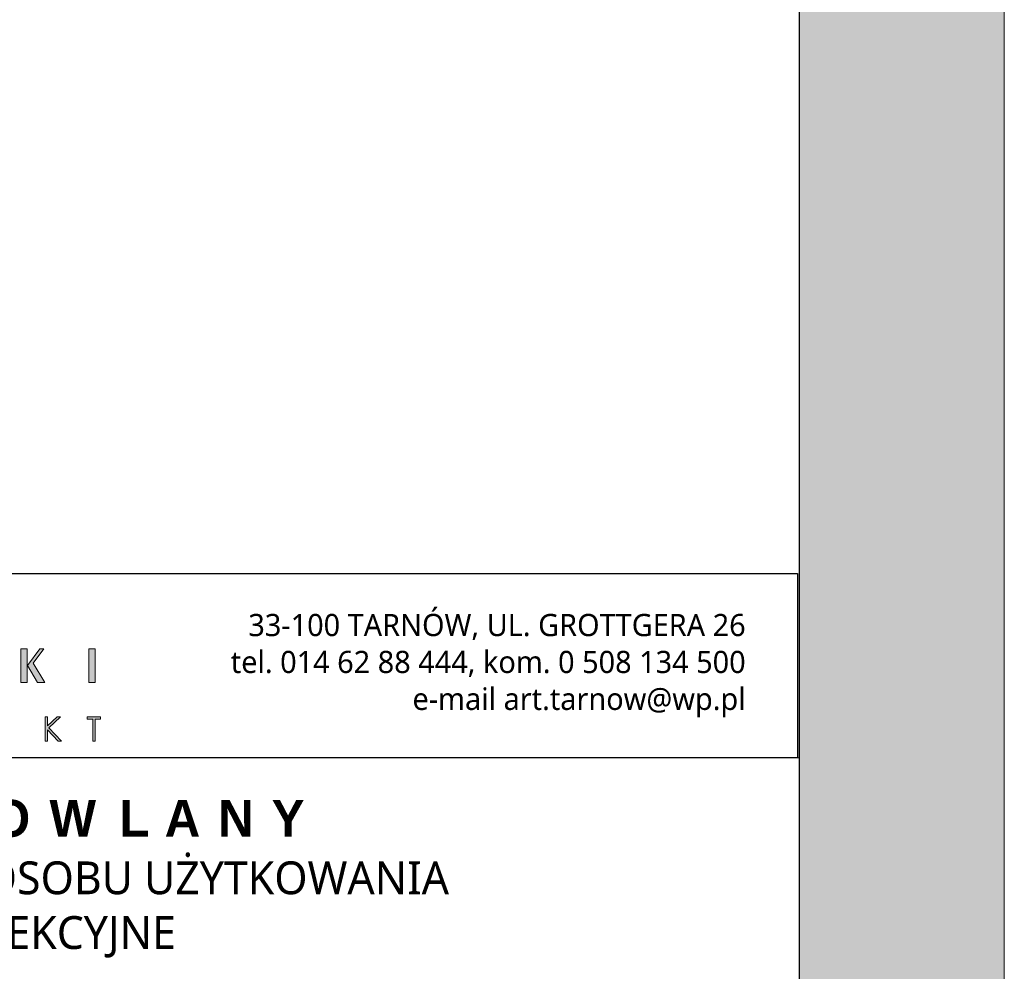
# Model space of a CAD drawing. Header units: millimetres. Extents: x -221 to 149158, y -114258 to 0.
# Tile 121 of 219: x 104256 to 105216, y -66429 to -65501. Entities that reach past the tile are written whole.
import ezdxf

# ---------------------------------------------------------------- set-up
doc = ezdxf.new("R2010")
doc.units = ezdxf.units.MM
doc.layers.get('0').update_dxf_attribs({"lineweight": 0})
doc.layers.add('A-opisram.ART', color=250, linetype='Continuous', lineweight=0)
doc.layers.add('opis..KF', color=250, linetype='Continuous', lineweight=15)
doc.layers.add('A-pomocram.ART', color=254, linetype='Continuous', lineweight=0, plot=False)
doc.layers.add('A-przekrycieram.ART', color=7, linetype='Continuous', lineweight=0, true_color=0xffffff)
doc.styles.add('ARCH', font='segoeuil.ttf')

# ---------------------------------------------------------------- blocks, each defined once
blk = doc.blocks.new('*U1674')
at = {"layer": 'A-przekrycieram.ART'}
h = blk.add_hatch(color=256, dxfattribs=at)
h.dxf.hatch_style = 1
h.paths.add_polyline_path([(0, 4200), (5940, 4200), (5940, 0), (0, 0)])
h.paths.add_polyline_path([(200, 4100), (5840, 4100), (5840, 100), (200, 100)], flags=16)
at = {"layer": 'A-opisram.ART', "lineweight": 30}
blk.add_lwpolyline([(200, 4100), (5840, 4100), (5840, 100), (200, 100)], close=True, dxfattribs=at)
at = {"layer": 'A-pomocram.ART'}
blk.add_lwpolyline([(0, 4200), (5940, 4200), (5940, 0), (0, 0)], close=True, dxfattribs=at)
blk = doc.blocks.new('A$C3E4B4AA6')
at = {"layer": 'opis..KF', "lineweight": 0}
h = blk.add_hatch(color=256, dxfattribs=at)
h.dxf.hatch_style = 1
edge = h.paths.add_edge_path()
edge.add_spline(control_points=[(525.43, 40.88), (525.43, 40.88), (519.17, 51.29), (519.17, 51.29), (519.17, 51.29), (519.17, 51.29), (524.87, 59.11), (524.87, 59.11), (524.87, 59.11), (524.87, 59.11), (522.77, 59.11), (522.77, 59.11), (522.77, 59.11), (522.77, 59.11), (516.05, 50.02), (516.05, 50.02), (516.05, 50.02), (516.05, 50.02), (521.43, 40.88), (521.43, 40.88), (521.43, 40.88), (521.43, 40.88), (525.43, 40.88), (525.43, 40.88)], knot_values=[0, 0, 0, 0, 0.142857, 0.142857, 0.142857, 0.142957, 0.285714, 0.285714, 0.285714, 0.285814, 0.428571, 0.428571, 0.428571, 0.428671, 0.571429, 0.571429, 0.571429, 0.571529, 0.714286, 0.714286, 0.714286, 0.714386, 1, 1, 1, 1], degree=3, periodic=0)
edge = h.paths.add_edge_path()
edge.add_spline(control_points=[(515.85, 40.88), (515.85, 40.88), (515.85, 59.11), (515.85, 59.11), (515.85, 59.11), (515.85, 59.11), (512.47, 59.11), (512.47, 59.11), (512.47, 59.11), (512.47, 59.11), (512.47, 40.88), (512.47, 40.88), (512.47, 40.88), (512.47, 40.88), (515.85, 40.88), (515.85, 40.88)], knot_values=[0, 0, 0, 0, 0.2, 0.2, 0.2, 0.2001, 0.4, 0.4, 0.4, 0.4001, 0.6, 0.6, 0.6, 0.6001, 1, 1, 1, 1], degree=3, periodic=0)
h = blk.add_hatch(color=256, dxfattribs=at)
h.dxf.hatch_style = 1
edge = h.paths.add_edge_path()
edge.add_spline(control_points=[(552.64, 40.88), (552.64, 40.88), (552.64, 59.11), (552.64, 59.11), (552.64, 59.11), (552.64, 59.11), (549.3, 59.11), (549.3, 59.11), (549.3, 59.11), (549.3, 59.11), (549.3, 40.88), (549.3, 40.88), (549.3, 40.88), (549.3, 40.88), (552.64, 40.88), (552.64, 40.88)], knot_values=[0, 0, 0, 0, 0.2, 0.2, 0.2, 0.2001, 0.4, 0.4, 0.4, 0.4001, 0.6, 0.6, 0.6, 0.6001, 1, 1, 1, 1], degree=3, periodic=0)
h = blk.add_hatch(color=256, dxfattribs=at)
h.dxf.hatch_style = 1
edge = h.paths.add_edge_path()
edge.add_spline(control_points=[(525.54, 22.31), (525.54, 22.31), (526.88, 22.31), (526.88, 22.31), (526.88, 22.31), (526.88, 22.31), (526.88, 17.39), (526.88, 17.39), (526.88, 17.39), (526.88, 17.39), (532.14, 22.31), (532.14, 22.31), (532.14, 22.31), (532.14, 22.31), (533.91, 22.31), (533.91, 22.31), (533.91, 22.31), (533.91, 22.31), (527.58, 16.42), (527.58, 16.42), (527.58, 16.42), (527.58, 16.42), (534.4, 9.18), (534.4, 9.18), (534.4, 9.18), (534.4, 9.18), (532.65, 9.18), (532.65, 9.18), (532.65, 9.18), (532.65, 9.18), (526.88, 15.32), (526.88, 15.32), (526.88, 15.32), (526.88, 15.32), (526.88, 9.18), (526.88, 9.18), (526.88, 9.18), (526.88, 9.18), (525.54, 9.18), (525.54, 9.18), (525.54, 9.18), (525.54, 9.18), (525.54, 22.31), (525.54, 22.31)], knot_values=[0, 0, 0, 0, 0.083333, 0.083333, 0.083333, 0.083433, 0.166667, 0.166667, 0.166667, 0.166767, 0.25, 0.25, 0.25, 0.2501, 0.333333, 0.333333, 0.333333, 0.333433, 0.416667, 0.416667, 0.416667, 0.416767, 0.5, 0.5, 0.5, 0.5001, 0.583333, 0.583333, 0.583333, 0.583433, 0.666667, 0.666667, 0.666667, 0.666767, 0.75, 0.75, 0.75, 0.7501, 0.833333, 0.833333, 0.833333, 0.833433, 1, 1, 1, 1], degree=3, periodic=0)
h = blk.add_hatch(color=256, dxfattribs=at)
h.dxf.hatch_style = 1
edge = h.paths.add_edge_path()
edge.add_spline(control_points=[(548.42, 21.03), (548.42, 21.03), (548.42, 22.31), (548.42, 22.31), (548.42, 22.31), (548.42, 22.31), (555.61, 22.31), (555.61, 22.31), (555.61, 22.31), (555.61, 22.31), (555.61, 21.03), (555.61, 21.03), (555.61, 21.03), (555.61, 21.03), (552.68, 21.03), (552.68, 21.03), (552.68, 21.03), (552.68, 21.03), (552.68, 9.18), (552.68, 9.18), (552.68, 9.18), (552.68, 9.18), (551.35, 9.18), (551.35, 9.18), (551.35, 9.18), (551.35, 9.18), (551.35, 21.03), (551.35, 21.03), (551.35, 21.03), (551.35, 21.03), (548.42, 21.03), (548.42, 21.03)], knot_values=[0, 0, 0, 0, 0.111111, 0.111111, 0.111111, 0.111211, 0.222222, 0.222222, 0.222222, 0.222322, 0.333333, 0.333333, 0.333333, 0.333433, 0.444444, 0.444444, 0.444444, 0.444544, 0.555556, 0.555556, 0.555556, 0.555656, 0.666667, 0.666667, 0.666667, 0.666767, 0.777778, 0.777778, 0.777778, 0.777878, 1, 1, 1, 1], degree=3, periodic=0)
at = {"layer": 'opis..KF', "lineweight": 30}
blk.add_lwpolyline([(0, 100), (933, 100), (933, 0), (0, 0)], close=True, dxfattribs=at)
at = {"layer": 'opis..KF', "lineweight": 0}
for points, knots in [([(515.85, 40.88), (515.85, 40.88), (515.85, 59.11), (515.85, 59.11), (515.85, 59.11), (515.85, 59.11), (512.47, 59.11), (512.47, 59.11), (512.47, 59.11), (512.47, 59.11), (512.47, 40.88), (512.47, 40.88), (512.47, 40.88), (512.47, 40.88), (515.85, 40.88), (515.85, 40.88)], [0, 0, 0, 0, 0.2, 0.2, 0.2, 0.2, 0.4, 0.4, 0.4, 0.4, 0.6, 0.6, 0.6, 0.6, 1, 1, 1, 1]), ([(525.43, 40.88), (525.43, 40.88), (519.17, 51.29), (519.17, 51.29), (519.17, 51.29), (519.17, 51.29), (524.87, 59.11), (524.87, 59.11), (524.87, 59.11), (524.87, 59.11), (522.77, 59.11), (522.77, 59.11), (522.77, 59.11), (522.77, 59.11), (516.05, 50.02), (516.05, 50.02), (516.05, 50.02), (516.05, 50.02), (521.43, 40.88), (521.43, 40.88), (521.43, 40.88), (521.43, 40.88), (525.43, 40.88), (525.43, 40.88)], [0, 0, 0, 0, 0.142857, 0.142857, 0.142857, 0.142857, 0.285714, 0.285714, 0.285714, 0.285714, 0.428571, 0.428571, 0.428571, 0.428571, 0.571429, 0.571429, 0.571429, 0.571429, 0.714286, 0.714286, 0.714286, 0.714286, 1, 1, 1, 1]), ([(552.64, 40.88), (552.64, 40.88), (552.64, 59.11), (552.64, 59.11), (552.64, 59.11), (552.64, 59.11), (549.3, 59.11), (549.3, 59.11), (549.3, 59.11), (549.3, 59.11), (549.3, 40.88), (549.3, 40.88), (549.3, 40.88), (549.3, 40.88), (552.64, 40.88), (552.64, 40.88)], [0, 0, 0, 0, 0.2, 0.2, 0.2, 0.2, 0.4, 0.4, 0.4, 0.4, 0.6, 0.6, 0.6, 0.6, 1, 1, 1, 1]), ([(525.54, 22.31), (525.54, 22.31), (526.88, 22.31), (526.88, 22.31), (526.88, 22.31), (526.88, 22.31), (526.88, 17.39), (526.88, 17.39), (526.88, 17.39), (526.88, 17.39), (532.14, 22.31), (532.14, 22.31), (532.14, 22.31), (532.14, 22.31), (533.91, 22.31), (533.91, 22.31), (533.91, 22.31), (533.91, 22.31), (527.58, 16.42), (527.58, 16.42), (527.58, 16.42), (527.58, 16.42), (534.4, 9.18), (534.4, 9.18), (534.4, 9.18), (534.4, 9.18), (532.65, 9.18), (532.65, 9.18), (532.65, 9.18), (532.65, 9.18), (526.88, 15.32), (526.88, 15.32), (526.88, 15.32), (526.88, 15.32), (526.88, 9.18), (526.88, 9.18), (526.88, 9.18), (526.88, 9.18), (525.54, 9.18), (525.54, 9.18), (525.54, 9.18), (525.54, 9.18), (525.54, 22.31), (525.54, 22.31)], [0, 0, 0, 0, 0.083333, 0.083333, 0.083333, 0.083333, 0.166667, 0.166667, 0.166667, 0.166667, 0.25, 0.25, 0.25, 0.25, 0.333333, 0.333333, 0.333333, 0.333333, 0.416667, 0.416667, 0.416667, 0.416667, 0.5, 0.5, 0.5, 0.5, 0.583333, 0.583333, 0.583333, 0.583333, 0.666667, 0.666667, 0.666667, 0.666667, 0.75, 0.75, 0.75, 0.75, 0.833333, 0.833333, 0.833333, 0.833333, 1, 1, 1, 1]), ([(548.42, 21.03), (548.42, 21.03), (548.42, 22.31), (548.42, 22.31), (548.42, 22.31), (548.42, 22.31), (555.61, 22.31), (555.61, 22.31), (555.61, 22.31), (555.61, 22.31), (555.61, 21.03), (555.61, 21.03), (555.61, 21.03), (555.61, 21.03), (552.68, 21.03), (552.68, 21.03), (552.68, 21.03), (552.68, 21.03), (552.68, 9.18), (552.68, 9.18), (552.68, 9.18), (552.68, 9.18), (551.35, 9.18), (551.35, 9.18), (551.35, 9.18), (551.35, 9.18), (551.35, 21.03), (551.35, 21.03), (551.35, 21.03), (551.35, 21.03), (548.42, 21.03), (548.42, 21.03)], [0, 0, 0, 0, 0.111111, 0.111111, 0.111111, 0.111111, 0.222222, 0.222222, 0.222222, 0.222222, 0.333333, 0.333333, 0.333333, 0.333333, 0.444444, 0.444444, 0.444444, 0.444444, 0.555556, 0.555556, 0.555556, 0.555556, 0.666667, 0.666667, 0.666667, 0.666667, 0.777778, 0.777778, 0.777778, 0.777778, 1, 1, 1, 1])]:
    blk.add_open_spline(points, degree=3, knots=knots, dxfattribs=at)
at = {"layer": 'opis..KF', "insert": (905, 50), "char_height": 12, "width": 336.0963, "attachment_point": 6, "style": 'ARCH'}
blk.add_mtext('33-100 TARNÓW, UL. GROTTGERA 26\\Ptel. 014 62 88 444, kom. 0 508 134 500\\Pe-mail art.tarnow@wp.pl', dxfattribs=at)

msp = doc.modelspace()

# ---------------------------------------------------------------- linework, layer by layer
at = {"layer": 'opis..KF'}
msp.add_lwpolyline([(105016.03, -66220.72), (103334.9, -66220.72), (103334.9, -66445.72), (105016.03, -66445.72)], close=True, dxfattribs=at)

# ---------------------------------------------------------------- block references
at = {"xscale": 2, "yscale": 2, "zscale": 2}
msp.add_blockref('*U1674', (93336.03, -67503.22), dxfattribs=at)
at = {"layer": 'opis..KF', "xscale": 1.8, "yscale": 1.8, "zscale": 1.8}
msp.add_blockref('A$C3E4B4AA6', (103334.9, -66220.72), dxfattribs=at)

# ---------------------------------------------------------------- texts
at = {"layer": 'opis..KF', "insert": (104130.68, -66338.5), "char_height": 36, "width": 1819.3166, "attachment_point": 5, "style": 'ARCH'}
msp.add_mtext('\\A1;{\\fCentury Gothic|b1|i0|c238|p34;\\T1.5;PROJEKT BUDOWLANY\\P\\fSegoe UI Light|b0|i0|c238|p34;\\H0.88889x;\\T1;PRZEBUDOWA ORAZ ZMIANA SPOSOBU UŻYTKOWANIA \\PSTRYCHU NA SALE LEKCYJNE}', dxfattribs=at)

doc.saveas('drawing.dxf')
